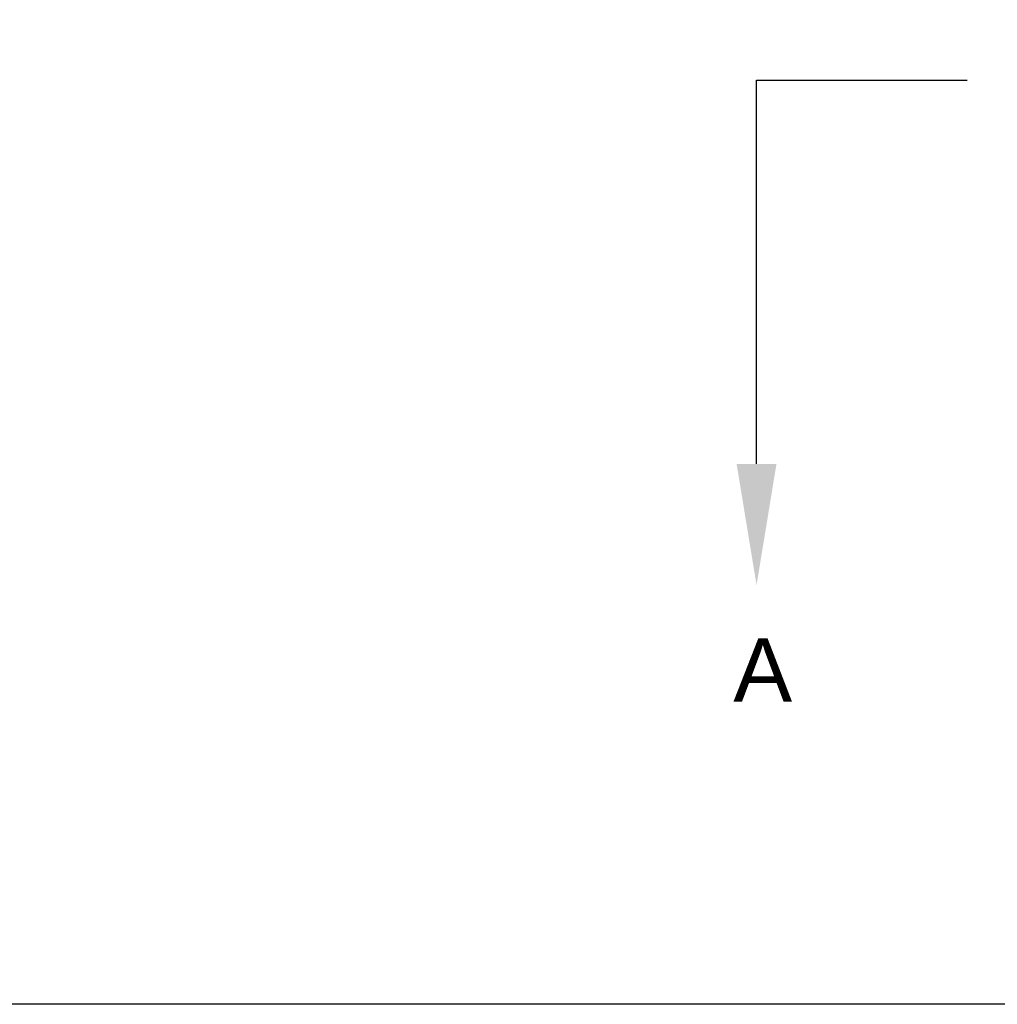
# Model space of a CAD drawing. Header units: inches. Extents: x 170 to 284, y 215 to 248.
# Tile 171 of 256: x 176.1 to 177.55, y 239.6 to 241.06. Entities that reach past the tile are written whole.
import ezdxf
from ezdxf import colors
from ezdxf.entities.mleader import LeaderData, LeaderLine
from ezdxf.math import Vec2, Vec3

# ---------------------------------------------------------------- set-up
doc = ezdxf.new("R2010")
doc.units = ezdxf.units.IN
doc.header["$LTSCALE"] = 0.25
doc.header["$MEASUREMENT"] = 0
doc.linetypes.add('CENTER', pattern=[2, 1.25, -0.25, 0.25, -0.25])
doc.layers.add('LH BENCH MOUNT', color=7, linetype='Continuous')
doc.layers.add('SECTION CUTS', color=6, linetype='CENTER')
doc.styles.add('ARIAL', font='arial.ttf', dxfattribs={"height": 0.09375})
doc.styles.get("Standard").update_dxf_attribs({"font": 'romans.shx'})

msp = doc.modelspace()

# ---------------------------------------------------------------- linework, layer by layer
at = {"layer": 'LH BENCH MOUNT'}
msp.add_line((183.78239, 239.60156), (176.04624, 239.60156), dxfattribs=at)
at = {"layer": 'SECTION CUTS'}
msp.add_line((177.19144, 240.97337), (182.6108, 240.97337), dxfattribs=at)

# ---------------------------------------------------------------- texts
at = {"layer": 'SECTION CUTS', "style": 'ARIAL'}
msp.add_text('A', height=0.09375, dxfattribs=at).set_placement((177.15696, 240.05094))

# ---------------------------------------------------------------- leaders
at = {"layer": 'SECTION CUTS'}
ml = msp.add_multileader_mtext('Standard', dxfattribs=at)
ml.set_content('', color=256)
ml.set_leader_properties()
ml.build(insert=Vec2(0, 0))
ml.multileader.update_dxf_attribs({"dogleg_length": 0, "arrow_head_size": 0.18})
ctx = ml.context
ctx.base_point, ctx.char_height, ctx.arrow_head_size, ctx.landing_gap_size, ctx.plane_origin = Vec3(177.19144, 240.97337), 0.18, 0.18, 0, Vec3(177.19144, 240.22385)
notes = []
notes.append((ctx, [(0, (1, 1, 0), (177.19144, 240.97337), (1, 0), 0, [(0, [(177.19144, 240.22385)], 0, [])])]))
ctx.mtext.insert, ctx.mtext.flow_direction = Vec3(177.19144, 241.06337), 5
for ctx, leaders in notes:
    for number, flags, end, landing, length, lines in leaders:
        leader = LeaderData()
        leader.index, (leader.has_last_leader_line, leader.has_dogleg_vector, leader.attachment_direction) = number, flags
        leader.last_leader_point, leader.dogleg_vector, leader.dogleg_length = Vec3(end), Vec3(landing), length
        for number, points, colour, breaks in lines:
            line = LeaderLine()
            line.index, line.vertices, line.color, line.breaks = number, Vec3.list(points), colors.encode_raw_color(colour), breaks
            leader.lines.append(line)
        ctx.leaders.append(leader)

doc.saveas('drawing.dxf')
